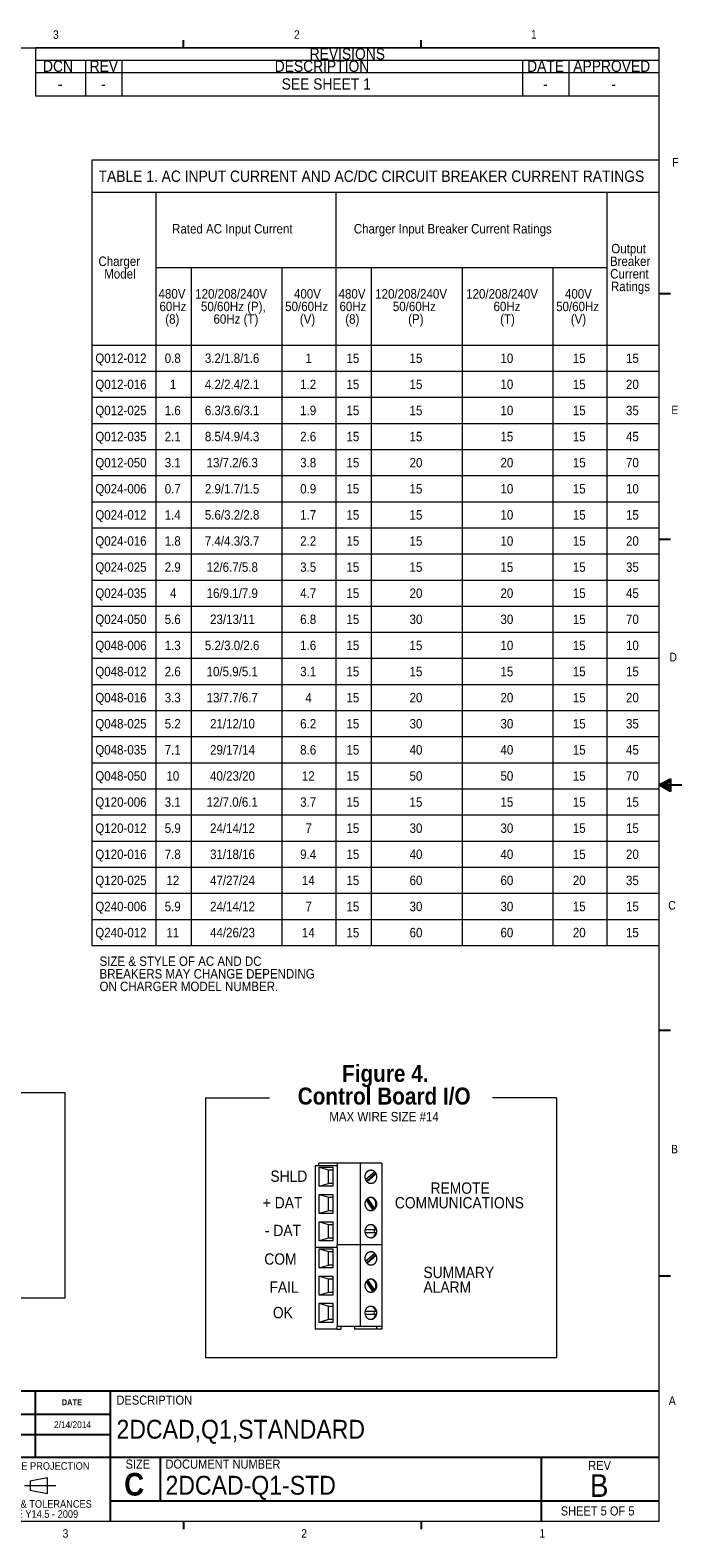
# Paper-space layout '5' of a CAD drawing. Header units: inches. Extents: x 1 to 109, y 1 to 85.
# Tile 26 of 26: x 73 to 109, y 1 to 84. Entities that reach past the tile are written whole.
import ezdxf

# ---------------------------------------------------------------- set-up
doc = ezdxf.new("R2010")
doc.units = ezdxf.units.IN
doc.header["$MEASUREMENT"] = 0
doc.linetypes.add('CENTERX2', pattern=[0.8, 0.5, -0.1, 0.1, -0.1])
doc.layers.add('FORMAT', color=7, linetype='Continuous')
doc.styles.add('SLDTEXTSTYLE0', font='GOTHIC.TTF', dxfattribs={"width": 0.913})
doc.styles.add('SLDTEXTSTYLE1', font='GOTHICB.TTF', dxfattribs={"width": 0.913})

# ---------------------------------------------------------------- blocks, each defined once
blk = doc.blocks.new('Block1_4')
at = {"color": 7, "linetype": 'Continuous', "lineweight": 0, "ltscale": 5}
for p, q in [((47.749, 18.203), (48.698, 18.399)), ((48.698, 18.399), (48.698, 17.484)), ((47.749, 18.203), (47.749, 17.68)), ((48.698, 17.484), (47.749, 17.68))]:
    blk.add_line(p, q, dxfattribs=at)
at = {"color": 7, "linetype": 'CENTERX2', "lineweight": 0, "ltscale": 5}
blk.add_line((47.447, 17.942), (49.167, 17.942), dxfattribs=at)
at = {"color": 7, "linetype": 'Continuous', "lineweight": 0, "ltscale": 5}
for radius in [0.436, 0.235]:
    blk.add_circle((46.593, 17.942), radius, dxfattribs=at)
blk = doc.blocks.new('SW_NOTE_20')
at = {"color": 0, "linetype": 'Continuous', "lineweight": 0, "ltscale": 5, "char_height": 0.52083, "attachment_point": 1, "style": 'SLDTEXTSTYLE0'}
for s, insert in [('SIZE & STYLE OF AC AND DC', (0, 0.665)), ('ON CHARGER MODEL NUMBER.', (0, -0.724)), ('BREAKERS MAY CHANGE DEPENDING', (0, -0.029))]:
    blk.add_mtext(s, dxfattribs=dict(at, insert=insert))
blk = doc.blocks.new('SW_NOTE_23')
at = {"layer": 'FORMAT', "color": 0, "ltscale": 5, "char_height": 0.41667, "attachment_point": 2, "style": 'SLDTEXTSTYLE0'}
for s, insert in [('DIMENSIONS & TOLERANCES', (3.711, 0.532)), (' PER ASME Y14.5 - 2009', (3.691, -0.023))]:
    blk.add_mtext(s, dxfattribs=dict(at, insert=insert))
blk = doc.blocks.new('SW_TABLEANNOTATION_4')
at = {"color": 0, "linetype": 'Continuous', "lineweight": 0, "ltscale": 5}
for p, q in [((0, 0), (0, -43.297)), ((31.299, 0), (0, 0)), ((31.299, -43.297), (31.299, 0)), ((0, -1.763), (31.299, -1.763)), ((3.527, -1.763), (3.527, -43.297)), ((13.458, -1.763), (13.458, -43.297)), ((28.405, -1.763), (28.405, -43.297)), ((3.527, -5.92), (28.405, -5.92)), ((5.475, -5.92), (5.475, -43.297)), ((10.49, -5.92), (10.49, -43.297)), ((15.406, -5.92), (15.406, -43.297)), ((20.421, -5.92), (20.421, -43.297)), ((25.437, -5.92), (25.437, -43.297)), ((0, -10.194), (31.299, -10.194)), ((0, -11.633), (31.299, -11.633)), ((0, -13.072), (31.299, -13.072)), ((0, -14.511), (31.299, -14.511)), ((0, -15.951), (31.299, -15.951)), ((0, -17.39), (31.299, -17.39)), ((0, -18.829), (31.299, -18.829)), ((0, -20.268), (31.299, -20.268)), ((0, -21.708), (31.299, -21.708)), ((0, -23.147), (31.299, -23.147)), ((0, -24.586), (31.299, -24.586)), ((0, -26.025), (31.299, -26.025)), ((0, -27.465), (31.299, -27.465)), ((0, -28.904), (31.299, -28.904)), ((0, -30.343), (31.299, -30.343)), ((0, -31.783), (31.299, -31.783)), ((0, -33.222), (31.299, -33.222)), ((0, -34.661), (31.299, -34.661)), ((0, -36.1), (31.299, -36.1)), ((0, -37.54), (31.299, -37.54)), ((0, -38.979), (31.299, -38.979)), ((0, -40.418), (31.299, -40.418)), ((0, -41.857), (31.299, -41.857)), ((0, -43.297), (31.299, -43.297))]:
    blk.add_line(p, q, dxfattribs=at)
at = {"color": 0, "linetype": 'Continuous', "lineweight": 0, "ltscale": 5, "attachment_point": 1, "style": 'SLDTEXTSTYLE0'}
for s, insert, char_height in [('TABLE 1. AC INPUT CURRENT AND AC/DC CIRCUIT BREAKER CURRENT RATINGS', (0.373, -0.575), 0.625), ('Rated AC Input Current ', (4.427, -3.523), 0.52083), ('Charger Input Breaker Current Ratings ', (14.453, -3.523), 0.52083), ('Output ', (28.656, -4.618), 0.5208), ('Charger ', (0.364, -5.313), 0.5208), ('Breaker ', (28.581, -5.313), 0.5208), ('Model', (0.684, -6.007), 0.5208), ('Current ', (28.595, -6.007), 0.5208), ('480V ', (3.68, -7.11), 0.5208), ('120/208/240V ', (5.703, -7.11), 0.52083), ('400V ', (11.153, -7.11), 0.5208), ('480V ', (13.611, -7.11), 0.5208), ('120/208/240V ', (15.634, -7.11), 0.52083), ('120/208/240V ', (20.65, -7.11), 0.52083), ('400V ', (26.1, -7.11), 0.5208), ('Ratings', (28.637, -6.702), 0.5208), ('60Hz   ', (3.731, -7.804), 0.5208), ('50/60Hz (P), ', (6.022, -7.804), 0.52083), ('50/60Hz  ', (10.668, -7.804), 0.5208), ('60Hz   ', (13.662, -7.804), 0.5208), ('50/60Hz           ', (16.607, -7.804), 0.52083), ('60Hz                 ', (22.16, -7.804), 0.52083), ('50/60Hz  ', (25.615, -7.804), 0.5208), ('(8)', (4.052, -8.499), 0.5208), ('60Hz (T) ', (6.712, -8.499), 0.5208), ('(V)', (11.474, -8.499), 0.5208), ('(8)', (13.983, -8.499), 0.5208), ('(P) ', (17.452, -8.499), 0.5208), ('(T) ', (22.525, -8.499), 0.5208), ('(V)', (26.421, -8.499), 0.5208), ('Q012-012', (0.191, -10.66), 0.5208), ('0.8', (4.02, -10.66), 0.5208), ('3.2/1.8/1.6', (6.236, -10.66), 0.52083), ('1', (11.782, -10.66), 0.521), ('15', (14.047, -10.66), 0.5208), ('15', (17.529, -10.66), 0.5208), ('10', (22.544, -10.66), 0.5208), ('15', (26.536, -10.66), 0.5208), ('15', (29.467, -10.66), 0.5208), ('Q012-016', (0.191, -12.1), 0.5208), ('1', (4.308, -12.1), 0.521), ('4.2/2.4/2.1', (6.236, -12.1), 0.52083), ('1.2', (11.494, -12.1), 0.5208), ('15', (14.047, -12.1), 0.5208), ('15', (17.529, -12.1), 0.5208), ('10', (22.544, -12.1), 0.5208), ('15', (26.536, -12.1), 0.5208), ('20', (29.467, -12.1), 0.5208), ('Q012-025', (0.191, -13.539), 0.5208), ('1.6', (4.02, -13.539), 0.5208), ('6.3/3.6/3.1', (6.236, -13.539), 0.52083), ('1.9', (11.494, -13.539), 0.5208), ('15', (14.047, -13.539), 0.5208), ('15', (17.529, -13.539), 0.5208), ('10', (22.544, -13.539), 0.5208), ('15', (26.536, -13.539), 0.5208), ('35', (29.467, -13.539), 0.5208), ('8.5/4.9/4.3', (6.236, -14.978), 0.52083), ('Q012-035', (0.191, -14.978), 0.5208), ('2.1', (4.02, -14.978), 0.5208), ('2.6', (11.494, -14.978), 0.5208), ('15', (14.047, -14.978), 0.5208), ('15', (17.529, -14.978), 0.5208), ('15', (22.544, -14.978), 0.5208), ('15', (26.536, -14.978), 0.5208), ('45', (29.467, -14.978), 0.5208), ('Q012-050', (0.191, -16.417), 0.5208), ('3.1', (4.02, -16.417), 0.5208), ('13/7.2/6.3', (6.332, -16.417), 0.5208), ('3.8', (11.494, -16.417), 0.5208), ('15', (14.047, -16.417), 0.5208), ('20', (17.529, -16.417), 0.5208), ('20', (22.544, -16.417), 0.5208), ('15', (26.536, -16.417), 0.5208), ('70', (29.467, -16.417), 0.5208), ('Q024-006', (0.191, -17.857), 0.5208), ('0.7', (4.02, -17.857), 0.5208), ('2.9/1.7/1.5', (6.236, -17.857), 0.52083), ('0.9', (11.494, -17.857), 0.5208), ('15', (14.047, -17.857), 0.5208), ('15', (17.529, -17.857), 0.5208), ('10', (22.544, -17.857), 0.5208), ('15', (26.536, -17.857), 0.5208), ('10', (29.467, -17.857), 0.5208), ('Q024-012', (0.191, -19.296), 0.5208), ('1.4', (4.02, -19.296), 0.5208), ('5.6/3.2/2.8', (6.236, -19.296), 0.52083), ('1.7', (11.494, -19.296), 0.5208), ('15', (14.047, -19.296), 0.5208), ('15', (17.529, -19.296), 0.5208), ('10', (22.544, -19.296), 0.5208), ('15', (26.536, -19.296), 0.5208), ('15', (29.467, -19.296), 0.5208), ('Q024-016', (0.191, -20.735), 0.5208), ('1.8', (4.02, -20.735), 0.5208), ('7.4/4.3/3.7', (6.236, -20.735), 0.52083), ('2.2', (11.494, -20.735), 0.5208), ('15', (14.047, -20.735), 0.5208), ('15', (17.529, -20.735), 0.5208), ('10', (22.544, -20.735), 0.5208), ('15', (26.536, -20.735), 0.5208), ('20', (29.467, -20.735), 0.5208), ('Q024-025', (0.191, -22.175), 0.5208), ('2.9', (4.02, -22.175), 0.5208), ('12/6.7/5.8', (6.332, -22.175), 0.5208), ('3.5', (11.494, -22.175), 0.5208), ('15', (14.047, -22.175), 0.5208), ('15', (17.529, -22.175), 0.5208), ('15', (22.544, -22.175), 0.5208), ('15', (26.536, -22.175), 0.5208), ('35', (29.467, -22.175), 0.5208), ('Q024-035', (0.191, -23.614), 0.5208), ('4', (4.308, -23.614), 0.521), ('16/9.1/7.9', (6.332, -23.614), 0.5208), ('4.7', (11.494, -23.614), 0.5208), ('15', (14.047, -23.614), 0.5208), ('20', (17.529, -23.614), 0.5208), ('20', (22.544, -23.614), 0.5208), ('15', (26.536, -23.614), 0.5208), ('45', (29.467, -23.614), 0.5208), ('Q024-050', (0.191, -25.053), 0.5208), ('5.6', (4.02, -25.053), 0.5208), ('23/13/11', (6.524, -25.053), 0.5208), ('6.8', (11.494, -25.053), 0.5208), ('15', (14.047, -25.053), 0.5208), ('30', (17.529, -25.053), 0.5208), ('30', (22.544, -25.053), 0.5208), ('15', (26.536, -25.053), 0.5208), ('70', (29.467, -25.053), 0.5208), ('Q048-006', (0.191, -26.492), 0.5208), ('1.3', (4.02, -26.492), 0.5208), ('5.2/3.0/2.6', (6.236, -26.492), 0.52083), ('1.6', (11.494, -26.492), 0.5208), ('15', (14.047, -26.492), 0.5208), ('15', (17.529, -26.492), 0.5208), ('10', (22.544, -26.492), 0.5208), ('15', (26.536, -26.492), 0.5208), ('10', (29.467, -26.492), 0.5208), ('Q048-012', (0.191, -27.932), 0.5208), ('2.6', (4.02, -27.932), 0.5208), ('10/5.9/5.1', (6.332, -27.932), 0.5208), ('3.1', (11.494, -27.932), 0.5208), ('15', (14.047, -27.932), 0.5208), ('15', (17.529, -27.932), 0.5208), ('15', (22.544, -27.932), 0.5208), ('15', (26.536, -27.932), 0.5208), ('15', (29.467, -27.932), 0.5208), ('Q048-016', (0.191, -29.371), 0.5208), ('3.3', (4.02, -29.371), 0.5208), ('13/7.7/6.7', (6.332, -29.371), 0.5208), ('4', (11.782, -29.371), 0.521), ('15', (14.047, -29.371), 0.5208), ('20', (17.529, -29.371), 0.5208), ('20', (22.544, -29.371), 0.5208), ('15', (26.536, -29.371), 0.5208), ('20', (29.467, -29.371), 0.5208), ('Q048-025', (0.191, -30.81), 0.5208), ('5.2', (4.02, -30.81), 0.5208), ('21/12/10', (6.524, -30.81), 0.5208), ('6.2', (11.494, -30.81), 0.5208), ('15', (14.047, -30.81), 0.5208), ('30', (17.529, -30.81), 0.5208), ('30', (22.544, -30.81), 0.5208), ('15', (26.536, -30.81), 0.5208), ('35', (29.467, -30.81), 0.5208), ('Q048-035', (0.191, -32.249), 0.5208), ('7.1', (4.02, -32.249), 0.5208), ('29/17/14', (6.524, -32.249), 0.5208), ('8.6', (11.494, -32.249), 0.5208), ('15', (14.047, -32.249), 0.5208), ('40', (17.529, -32.249), 0.5208), ('40', (22.544, -32.249), 0.5208), ('15', (26.536, -32.249), 0.5208), ('45', (29.467, -32.249), 0.5208), ('Q048-050', (0.191, -33.689), 0.5208), ('10', (4.116, -33.689), 0.5208), ('40/23/20', (6.524, -33.689), 0.5208), ('12', (11.589, -33.689), 0.5208), ('15', (14.047, -33.689), 0.5208), ('50', (17.529, -33.689), 0.5208), ('50', (22.544, -33.689), 0.5208), ('15', (26.536, -33.689), 0.5208), ('70', (29.467, -33.689), 0.5208), ('Q120-006', (0.191, -35.128), 0.5208), ('3.1', (4.02, -35.128), 0.5208), ('12/7.0/6.1', (6.332, -35.128), 0.5208), ('3.7', (11.494, -35.128), 0.5208), ('15', (14.047, -35.128), 0.5208), ('15', (17.529, -35.128), 0.5208), ('15', (22.544, -35.128), 0.5208), ('15', (26.536, -35.128), 0.5208), ('15', (29.467, -35.128), 0.5208), ('Q120-012', (0.191, -36.567), 0.5208), ('5.9', (4.02, -36.567), 0.5208), ('24/14/12', (6.524, -36.567), 0.5208), ('7', (11.782, -36.567), 0.521), ('15', (14.047, -36.567), 0.5208), ('30', (17.529, -36.567), 0.5208), ('30', (22.544, -36.567), 0.5208), ('15', (26.536, -36.567), 0.5208), ('15', (29.467, -36.567), 0.5208), ('Q120-016', (0.191, -38.007), 0.5208), ('7.8', (4.02, -38.007), 0.5208), ('31/18/16', (6.524, -38.007), 0.5208), ('9.4', (11.494, -38.007), 0.5208), ('15', (14.047, -38.007), 0.5208), ('40', (17.529, -38.007), 0.5208), ('40', (22.544, -38.007), 0.5208), ('15', (26.536, -38.007), 0.5208), ('20', (29.467, -38.007), 0.5208), ('Q120-025', (0.191, -39.446), 0.5208), ('12', (4.116, -39.446), 0.5208), ('47/27/24', (6.524, -39.446), 0.5208), ('14', (11.589, -39.446), 0.5208), ('15', (14.047, -39.446), 0.5208), ('60', (17.529, -39.446), 0.5208), ('60', (22.544, -39.446), 0.5208), ('20', (26.536, -39.446), 0.5208), ('35', (29.467, -39.446), 0.5208), ('Q240-006', (0.191, -40.885), 0.5208), ('5.9', (4.02, -40.885), 0.5208), ('24/14/12', (6.524, -40.885), 0.5208), ('7', (11.782, -40.885), 0.521), ('15', (14.047, -40.885), 0.5208), ('30', (17.529, -40.885), 0.5208), ('30', (22.544, -40.885), 0.5208), ('15', (26.536, -40.885), 0.5208), ('15', (29.467, -40.885), 0.5208), ('Q240-012', (0.191, -42.324), 0.5208), ('11', (4.116, -42.324), 0.5208), ('44/26/23', (6.524, -42.324), 0.5208), ('14', (11.589, -42.324), 0.5208), ('15', (14.047, -42.324), 0.5208), ('60', (17.529, -42.324), 0.5208), ('60', (22.544, -42.324), 0.5208), ('20', (26.536, -42.324), 0.5208), ('15', (29.467, -42.324), 0.5208)]:
    blk.add_mtext(s, dxfattribs=dict(at, insert=insert, char_height=char_height))
blk = doc.blocks.new('SW_TABLEANNOTATION_7')
at = {"color": 0, "linetype": 'Continuous', "lineweight": 0, "ltscale": 5}
for p, q in [((0, 0), (0, -2.643)), ((34.414, 0), (0, 0)), ((34.414, -2.643), (34.414, 0)), ((0, -0.686), (34.414, -0.686)), ((2.758, -0.686), (2.758, -1.355)), ((4.764, -0.686), (4.764, -1.355)), ((26.874, -0.686), (26.874, -1.355)), ((29.42, -0.686), (29.42, -1.355)), ((0, -1.355), (34.414, -1.355)), ((2.758, -1.355), (2.758, -2.643)), ((4.764, -1.355), (4.764, -2.643)), ((26.874, -1.355), (26.874, -2.643)), ((29.42, -1.355), (29.42, -2.643)), ((0, -2.643), (34.414, -2.643))]:
    blk.add_line(p, q, dxfattribs=at)
at = {"color": 0, "linetype": 'Continuous', "lineweight": 0, "ltscale": 5, "char_height": 0.625, "attachment_point": 1, "style": 'SLDTEXTSTYLE0'}
for s, insert in [('DCN', (0.422, -0.702)), ('REV', (2.992, -0.702)), ('DESCRIPTION', (13.204, -0.702)), ('REVISIONS', (15.132, -0.024)), ('DATE', (27.128, -0.702)), ('APPROVED', (29.675, -0.702)), ('-', (1.241, -1.681)), ('-', (3.622, -1.681)), ('SEE SHEET 1', (13.586, -1.681)), ('-', (28.009, -1.681)), ('-', (31.778, -1.681))]:
    blk.add_mtext(s, dxfattribs=dict(at, insert=insert))
blk = doc.blocks.new('SW_NOTE_42')
at = {"color": 0, "linetype": 'Continuous', "lineweight": 0, "ltscale": 5, "char_height": 0.625, "attachment_point": 1, "style": 'SLDTEXTSTYLE0'}
for s, insert in [('SUMMARY ', (0, 0.798)), ('ALARM', (0, -0.01))]:
    blk.add_mtext(s, dxfattribs=dict(at, insert=insert))
blk = doc.blocks.new('SW_NOTE_43')
at = {"color": 0, "linetype": 'Continuous', "lineweight": 0, "ltscale": 5, "char_height": 0.625, "attachment_point": 2, "style": 'SLDTEXTSTYLE0'}
for s, insert in [('COMMUNICATIONS', (1.552, -0.01)), ('REMOTE', (1.592, 0.798))]:
    blk.add_mtext(s, dxfattribs=dict(at, insert=insert))
blk = doc.blocks.new('SW_NOTE_44')
at = {"color": 0, "linetype": 'Continuous', "lineweight": 0, "ltscale": 5, "char_height": 0.9375, "attachment_point": 2, "style": 'SLDTEXTSTYLE1'}
for s, insert in [('Figure 4.', (2.505, 1.198)), ('Control Board I/O', (2.443, -0.052))]:
    blk.add_mtext(s, dxfattribs=dict(at, insert=insert))

psp = doc.layouts.new('5')

# ---------------------------------------------------------------- linework, layer by layer
at = {"color": 7, "linetype": 'Continuous', "lineweight": 0, "ltscale": 5}
for p, q in [((74.853, 25.695), (52.617, 25.695)), ((74.853, 14.383), (74.853, 25.695)), ((82.595, 25.417), (86.112, 25.417)), ((82.595, 25.417), (82.595, 11.098)), ((101.944, 25.417), (98.426, 25.417)), ((101.944, 25.417), (101.944, 11.098)), ((7.252, 14.383), (74.853, 14.383)), ((82.595, 11.098), (101.944, 11.098))]:
    psp.add_line(p, q, dxfattribs=at)
at = {"color": 7, "linetype": 'Continuous', "lineweight": 15, "ltscale": 5}
for p, q in [((88.634, 21.662), (88.634, 17.162)), ((89.853, 21.662), (88.634, 21.662)), ((88.829, 21.662), (88.829, 21.812)), ((89.853, 21.812), (88.829, 21.812)), ((89.853, 21.812), (89.853, 21.662)), ((91.109, 21.812), (89.853, 21.812)), ((89.853, 21.662), (89.853, 17.312)), ((91.109, 21.812), (91.109, 17.312)), ((92.309, 21.812), (91.109, 21.812)), ((92.309, 21.812), (92.309, 17.312)), ((88.86, 21.587), (89.61, 21.587)), ((88.86, 20.537), (88.86, 21.587)), ((88.86, 21.587), (89.372, 21.437)), ((89.372, 21.437), (89.61, 21.437)), ((89.372, 20.687), (89.372, 21.437)), ((89.61, 21.587), (89.61, 20.537)), ((91.922, 21.339), (91.422, 20.907)), ((91.463, 20.827), (91.916, 21.217)), ((91.496, 20.785), (91.997, 21.217)), ((91.916, 21.217), (91.997, 21.217)), ((88.86, 20.537), (89.372, 20.687)), ((89.61, 20.537), (88.86, 20.537)), ((88.86, 20.087), (89.61, 20.087)), ((88.86, 19.037), (88.86, 20.087)), ((88.86, 20.087), (89.372, 19.937)), ((89.61, 20.687), (89.372, 20.687)), ((89.61, 20.087), (89.61, 19.037)), ((89.372, 19.187), (88.86, 19.037)), ((89.372, 19.937), (89.61, 19.937)), ((89.372, 19.187), (89.372, 19.937)), ((89.61, 19.187), (89.372, 19.187)), ((91.446, 19.769), (91.814, 19.229)), ((91.832, 19.324), (91.487, 19.829)), ((91.913, 19.324), (91.536, 19.876)), ((91.832, 19.324), (91.913, 19.324)), ((89.61, 19.037), (88.86, 19.037)), ((88.86, 18.587), (89.61, 18.587)), ((88.86, 17.537), (88.86, 18.587)), ((88.86, 18.587), (89.372, 18.437)), ((89.372, 18.437), (89.61, 18.437)), ((89.372, 17.687), (89.372, 18.437)), ((89.61, 18.587), (89.61, 17.537)), ((89.372, 17.687), (88.86, 17.537)), ((89.61, 17.537), (88.86, 17.537)), ((89.61, 17.687), (89.372, 17.687)), ((91.978, 18.137), (91.4, 18.137)), ((91.4, 17.987), (91.978, 17.987)), ((89.853, 17.162), (88.634, 17.162)), ((88.634, 17.162), (88.634, 12.662)), ((88.86, 17.087), (89.61, 17.087)), ((88.86, 16.037), (88.86, 17.087)), ((88.86, 17.087), (89.372, 16.937)), ((89.372, 16.937), (89.61, 16.937)), ((89.372, 16.187), (89.372, 16.937)), ((89.61, 17.087), (89.61, 16.037)), ((91.109, 17.312), (89.853, 17.312)), ((89.853, 17.162), (89.853, 17.312)), ((89.853, 17.162), (89.853, 12.812)), ((92.309, 17.312), (91.109, 17.312)), ((91.109, 17.312), (91.109, 12.812)), ((91.922, 16.839), (91.422, 16.407)), ((91.463, 16.327), (91.916, 16.717)), ((91.496, 16.285), (91.997, 16.717)), ((91.916, 16.717), (91.997, 16.717)), ((92.309, 17.312), (92.309, 12.812)), ((88.86, 16.037), (89.372, 16.187)), ((89.61, 16.037), (88.86, 16.037)), ((89.61, 16.187), (89.372, 16.187)), ((88.86, 15.587), (89.61, 15.587)), ((88.86, 14.537), (88.86, 15.587)), ((88.86, 15.587), (89.372, 15.437)), ((89.372, 15.437), (89.61, 15.437)), ((89.372, 14.687), (89.372, 15.437)), ((89.61, 15.587), (89.61, 14.537)), ((91.446, 15.269), (91.814, 14.729)), ((91.832, 14.824), (91.487, 15.329)), ((91.913, 14.824), (91.536, 15.376)), ((89.372, 14.687), (88.86, 14.537)), ((89.61, 14.537), (88.86, 14.537)), ((89.61, 14.687), (89.372, 14.687)), ((91.832, 14.824), (91.913, 14.824)), ((88.86, 14.087), (89.61, 14.087)), ((88.86, 13.037), (88.86, 14.087)), ((88.86, 14.087), (89.372, 13.937)), ((89.372, 13.937), (89.61, 13.937)), ((89.372, 13.187), (89.372, 13.937)), ((89.61, 14.087), (89.61, 13.037)), ((91.978, 13.637), (91.4, 13.637)), ((91.4, 13.487), (91.978, 13.487)), ((89.853, 12.662), (88.634, 12.662)), ((89.372, 13.187), (88.86, 13.037)), ((89.61, 13.037), (88.86, 13.037)), ((89.61, 13.187), (89.372, 13.187)), ((91.109, 12.812), (89.853, 12.812)), ((89.853, 12.662), (89.853, 12.812)), ((89.853, 12.662), (90.048, 12.662)), ((90.048, 12.812), (90.048, 12.662)), ((90.808, 12.812), (90.808, 12.662)), ((92.026, 12.662), (90.808, 12.662)), ((92.309, 12.812), (91.109, 12.812)), ((92.026, 12.812), (92.026, 12.662)), ((92.309, 12.662), (92.026, 12.662)), ((92.309, 12.812), (92.309, 12.662))]:
    psp.add_line(p, q, dxfattribs=at)
at = {"color": 7, "linetype": 'Continuous', "lineweight": 15, "ltscale": 5, "flags": 128}
for points in [[(91.393, 21.062), (91.394, 21.089), (91.397, 21.117), (91.401, 21.144), (91.407, 21.17), (91.414, 21.196), (91.423, 21.221), (91.434, 21.246), (91.446, 21.269), (91.459, 21.291), (91.474, 21.312), (91.49, 21.332), (91.507, 21.35), (91.525, 21.367), (91.545, 21.382), (91.565, 21.396), (91.586, 21.407), (91.607, 21.417), (91.629, 21.425), (91.652, 21.431), (91.675, 21.435), (91.698, 21.437), (91.721, 21.437), (91.744, 21.435), (91.767, 21.431), (91.789, 21.425), (91.811, 21.417), (91.833, 21.407), (91.854, 21.396), (91.874, 21.382), (91.893, 21.367), (91.911, 21.35), (91.928, 21.332), (91.944, 21.312), (91.959, 21.291), (91.973, 21.269), (91.985, 21.246), (91.995, 21.221), (92.004, 21.196), (92.012, 21.17), (92.017, 21.144), (92.022, 21.117), (92.024, 21.089), (92.025, 21.062), (92.024, 21.035), (92.022, 21.008), (92.017, 20.981), (92.012, 20.954), (92.004, 20.928), (91.995, 20.903), (91.985, 20.879), (91.973, 20.855), (91.959, 20.833), (91.944, 20.812), (91.928, 20.792), (91.911, 20.774), (91.893, 20.757), (91.874, 20.742), (91.854, 20.729), (91.833, 20.717), (91.811, 20.707), (91.789, 20.699), (91.767, 20.693), (91.744, 20.689), (91.721, 20.687), (91.698, 20.687), (91.675, 20.689), (91.652, 20.693), (91.629, 20.699), (91.607, 20.707), (91.586, 20.717), (91.565, 20.729), (91.545, 20.742), (91.525, 20.757), (91.507, 20.774), (91.49, 20.792), (91.474, 20.812), (91.459, 20.833), (91.446, 20.855), (91.434, 20.879), (91.423, 20.903), (91.414, 20.928), (91.407, 20.954), (91.401, 20.981), (91.397, 21.008), (91.394, 21.035), (91.393, 21.062)], [(91.422, 20.907), (91.413, 20.932), (91.406, 20.959), (91.4, 20.986), (91.396, 21.013), (91.394, 21.041), (91.393, 21.069), (91.395, 21.096), (91.398, 21.124), (91.402, 21.151), (91.409, 21.178), (91.417, 21.204), (91.426, 21.229), (91.438, 21.253), (91.45, 21.277), (91.464, 21.299), (91.48, 21.32), (91.496, 21.339), (91.514, 21.357), (91.533, 21.373), (91.553, 21.388), (91.574, 21.401), (91.595, 21.412), (91.617, 21.421), (91.64, 21.428), (91.663, 21.433), (91.686, 21.436), (91.709, 21.437), (91.733, 21.436), (91.756, 21.433), (91.779, 21.428), (91.802, 21.421), (91.824, 21.412), (91.845, 21.401), (91.866, 21.388), (91.886, 21.373), (91.905, 21.357), (91.922, 21.339)], [(91.997, 21.217), (92.005, 21.192), (92.013, 21.165), (92.018, 21.138), (92.022, 21.111), (92.024, 21.083), (92.025, 21.056), (92.024, 21.028), (92.021, 21), (92.016, 20.973), (92.01, 20.947), (92.002, 20.92), (91.992, 20.895), (91.981, 20.871), (91.968, 20.847), (91.954, 20.825), (91.939, 20.804), (91.922, 20.785), (91.904, 20.767), (91.885, 20.751), (91.865, 20.736), (91.845, 20.723), (91.823, 20.712), (91.801, 20.703), (91.778, 20.696), (91.755, 20.691), (91.732, 20.688), (91.709, 20.687), (91.686, 20.688), (91.662, 20.691), (91.639, 20.696), (91.617, 20.704), (91.595, 20.713), (91.573, 20.724), (91.553, 20.737), (91.533, 20.751), (91.514, 20.768), (91.496, 20.785)], [(91.393, 19.562), (91.394, 19.589), (91.397, 19.617), (91.401, 19.644), (91.407, 19.67), (91.414, 19.696), (91.423, 19.721), (91.434, 19.746), (91.446, 19.769), (91.459, 19.791), (91.474, 19.812), (91.49, 19.832), (91.507, 19.85), (91.525, 19.867), (91.545, 19.882), (91.565, 19.896), (91.586, 19.907), (91.607, 19.917), (91.629, 19.925), (91.652, 19.931), (91.675, 19.935), (91.698, 19.937), (91.721, 19.937), (91.744, 19.935), (91.767, 19.931), (91.789, 19.925), (91.811, 19.917), (91.833, 19.907), (91.854, 19.896), (91.874, 19.882), (91.893, 19.867), (91.911, 19.85), (91.928, 19.832), (91.944, 19.812), (91.959, 19.791), (91.973, 19.769), (91.985, 19.746), (91.995, 19.721), (92.004, 19.696), (92.012, 19.67), (92.017, 19.644), (92.022, 19.617), (92.024, 19.589), (92.025, 19.562), (92.024, 19.535), (92.022, 19.508), (92.017, 19.481), (92.012, 19.454), (92.004, 19.428), (91.995, 19.403), (91.985, 19.379), (91.973, 19.355), (91.959, 19.333), (91.944, 19.312), (91.928, 19.292), (91.911, 19.274), (91.893, 19.257), (91.874, 19.242), (91.854, 19.229), (91.833, 19.217), (91.811, 19.207), (91.789, 19.199), (91.767, 19.193), (91.744, 19.189), (91.721, 19.187), (91.698, 19.187), (91.675, 19.189), (91.652, 19.193), (91.629, 19.199), (91.607, 19.207), (91.586, 19.217), (91.565, 19.229), (91.545, 19.242), (91.525, 19.257), (91.507, 19.274), (91.49, 19.292), (91.474, 19.312), (91.459, 19.333), (91.446, 19.355), (91.434, 19.379), (91.423, 19.403), (91.414, 19.428), (91.407, 19.454), (91.401, 19.481), (91.397, 19.508), (91.394, 19.535), (91.393, 19.562)], [(91.393, 18.062), (91.394, 18.089), (91.397, 18.117), (91.401, 18.144), (91.407, 18.17), (91.414, 18.196), (91.423, 18.221), (91.434, 18.246), (91.446, 18.269), (91.459, 18.291), (91.474, 18.312), (91.49, 18.332), (91.507, 18.35), (91.525, 18.367), (91.545, 18.382), (91.565, 18.396), (91.586, 18.407), (91.607, 18.417), (91.629, 18.425), (91.652, 18.431), (91.675, 18.435), (91.698, 18.437), (91.721, 18.437), (91.744, 18.435), (91.767, 18.431), (91.789, 18.425), (91.811, 18.417), (91.833, 18.407), (91.854, 18.396), (91.874, 18.382), (91.893, 18.367), (91.911, 18.35), (91.928, 18.332), (91.944, 18.312), (91.959, 18.291), (91.973, 18.269), (91.985, 18.246), (91.995, 18.221), (92.004, 18.196), (92.012, 18.17), (92.017, 18.144), (92.022, 18.117), (92.024, 18.089), (92.025, 18.062), (92.024, 18.035), (92.022, 18.008), (92.017, 17.981), (92.012, 17.954), (92.004, 17.928), (91.995, 17.903), (91.985, 17.879), (91.973, 17.855), (91.959, 17.833), (91.944, 17.812), (91.928, 17.792), (91.911, 17.774), (91.893, 17.757), (91.874, 17.742), (91.854, 17.729), (91.833, 17.717), (91.811, 17.707), (91.789, 17.699), (91.767, 17.693), (91.744, 17.689), (91.721, 17.687), (91.698, 17.687), (91.675, 17.689), (91.652, 17.693), (91.629, 17.699), (91.607, 17.707), (91.586, 17.717), (91.565, 17.729), (91.545, 17.742), (91.525, 17.757), (91.507, 17.774), (91.49, 17.792), (91.474, 17.812), (91.459, 17.833), (91.446, 17.855), (91.434, 17.879), (91.423, 17.903), (91.414, 17.928), (91.407, 17.954), (91.401, 17.981), (91.397, 18.008), (91.394, 18.035), (91.393, 18.062)], [(91.393, 16.562), (91.394, 16.589), (91.397, 16.617), (91.401, 16.644), (91.407, 16.67), (91.414, 16.696), (91.423, 16.721), (91.434, 16.746), (91.446, 16.769), (91.459, 16.791), (91.474, 16.812), (91.49, 16.832), (91.507, 16.85), (91.525, 16.867), (91.545, 16.882), (91.565, 16.896), (91.586, 16.907), (91.607, 16.917), (91.629, 16.925), (91.652, 16.931), (91.675, 16.935), (91.698, 16.937), (91.721, 16.937), (91.744, 16.935), (91.767, 16.931), (91.789, 16.925), (91.811, 16.917), (91.833, 16.907), (91.854, 16.896), (91.874, 16.882), (91.893, 16.867), (91.911, 16.85), (91.928, 16.832), (91.944, 16.812), (91.959, 16.791), (91.973, 16.769), (91.985, 16.746), (91.995, 16.721), (92.004, 16.696), (92.012, 16.67), (92.017, 16.644), (92.022, 16.617), (92.024, 16.589), (92.025, 16.562), (92.024, 16.535), (92.022, 16.508), (92.017, 16.481), (92.012, 16.454), (92.004, 16.428), (91.995, 16.403), (91.985, 16.379), (91.973, 16.355), (91.959, 16.333), (91.944, 16.312), (91.928, 16.292), (91.911, 16.274), (91.893, 16.257), (91.874, 16.242), (91.854, 16.229), (91.833, 16.217), (91.811, 16.207), (91.789, 16.199), (91.767, 16.193), (91.744, 16.189), (91.721, 16.187), (91.698, 16.187), (91.675, 16.189), (91.652, 16.193), (91.629, 16.199), (91.607, 16.207), (91.586, 16.217), (91.565, 16.229), (91.545, 16.242), (91.525, 16.257), (91.507, 16.274), (91.49, 16.292), (91.474, 16.312), (91.459, 16.333), (91.446, 16.355), (91.434, 16.379), (91.423, 16.403), (91.414, 16.428), (91.407, 16.454), (91.401, 16.481), (91.397, 16.508), (91.394, 16.535), (91.393, 16.562)], [(91.422, 16.407), (91.413, 16.432), (91.406, 16.459), (91.4, 16.486), (91.396, 16.513), (91.394, 16.541), (91.393, 16.569), (91.395, 16.596), (91.398, 16.624), (91.402, 16.651), (91.409, 16.678), (91.417, 16.704), (91.426, 16.729), (91.438, 16.753), (91.45, 16.777), (91.464, 16.799), (91.48, 16.82), (91.496, 16.839), (91.514, 16.857), (91.533, 16.873), (91.553, 16.888), (91.574, 16.901), (91.595, 16.912), (91.617, 16.921), (91.64, 16.928), (91.663, 16.933), (91.686, 16.936), (91.709, 16.937), (91.733, 16.936), (91.756, 16.933), (91.779, 16.928), (91.802, 16.921), (91.824, 16.912), (91.845, 16.901), (91.866, 16.888), (91.886, 16.873), (91.905, 16.857), (91.922, 16.839)], [(91.997, 16.717), (92.005, 16.692), (92.013, 16.665), (92.018, 16.638), (92.022, 16.611), (92.024, 16.583), (92.025, 16.556), (92.024, 16.528), (92.021, 16.5), (92.016, 16.473), (92.01, 16.447), (92.002, 16.42), (91.992, 16.395), (91.981, 16.371), (91.968, 16.347), (91.954, 16.325), (91.939, 16.304), (91.922, 16.285), (91.904, 16.267), (91.885, 16.251), (91.865, 16.236), (91.845, 16.223), (91.823, 16.212), (91.801, 16.203), (91.778, 16.196), (91.755, 16.191), (91.732, 16.188), (91.709, 16.187), (91.686, 16.188), (91.662, 16.191), (91.639, 16.196), (91.617, 16.204), (91.595, 16.213), (91.573, 16.224), (91.553, 16.237), (91.533, 16.251), (91.514, 16.268), (91.496, 16.285)], [(91.393, 15.062), (91.394, 15.089), (91.397, 15.117), (91.401, 15.144), (91.407, 15.17), (91.414, 15.196), (91.423, 15.221), (91.434, 15.246), (91.446, 15.269), (91.459, 15.291), (91.474, 15.312), (91.49, 15.332), (91.507, 15.35), (91.525, 15.367), (91.545, 15.382), (91.565, 15.396), (91.586, 15.407), (91.607, 15.417), (91.629, 15.425), (91.652, 15.431), (91.675, 15.435), (91.698, 15.437), (91.721, 15.437), (91.744, 15.435), (91.767, 15.431), (91.789, 15.425), (91.811, 15.417), (91.833, 15.407), (91.854, 15.396), (91.874, 15.382), (91.893, 15.367), (91.911, 15.35), (91.928, 15.332), (91.944, 15.312), (91.959, 15.291), (91.973, 15.269), (91.985, 15.246), (91.995, 15.221), (92.004, 15.196), (92.012, 15.17), (92.017, 15.144), (92.022, 15.117), (92.024, 15.089), (92.025, 15.062), (92.024, 15.035), (92.022, 15.008), (92.017, 14.981), (92.012, 14.954), (92.004, 14.928), (91.995, 14.903), (91.985, 14.879), (91.973, 14.855), (91.959, 14.833), (91.944, 14.812), (91.928, 14.792), (91.911, 14.774), (91.893, 14.757), (91.874, 14.742), (91.854, 14.729), (91.833, 14.717), (91.811, 14.707), (91.789, 14.699), (91.767, 14.693), (91.744, 14.689), (91.721, 14.687), (91.698, 14.687), (91.675, 14.689), (91.652, 14.693), (91.629, 14.699), (91.607, 14.707), (91.586, 14.717), (91.565, 14.729), (91.545, 14.742), (91.525, 14.757), (91.507, 14.774), (91.49, 14.792), (91.474, 14.812), (91.459, 14.833), (91.446, 14.855), (91.434, 14.879), (91.423, 14.903), (91.414, 14.928), (91.407, 14.954), (91.401, 14.981), (91.397, 15.008), (91.394, 15.035), (91.393, 15.062)], [(91.393, 13.562), (91.394, 13.589), (91.397, 13.617), (91.401, 13.644), (91.407, 13.67), (91.414, 13.696), (91.423, 13.721), (91.434, 13.746), (91.446, 13.769), (91.459, 13.791), (91.474, 13.812), (91.49, 13.832), (91.507, 13.85), (91.525, 13.867), (91.545, 13.882), (91.565, 13.896), (91.586, 13.907), (91.607, 13.917), (91.629, 13.925), (91.652, 13.931), (91.675, 13.935), (91.698, 13.937), (91.721, 13.937), (91.744, 13.935), (91.767, 13.931), (91.789, 13.925), (91.811, 13.917), (91.833, 13.907), (91.854, 13.896), (91.874, 13.882), (91.893, 13.867), (91.911, 13.85), (91.928, 13.832), (91.944, 13.812), (91.959, 13.791), (91.973, 13.769), (91.985, 13.746), (91.995, 13.721), (92.004, 13.696), (92.012, 13.67), (92.017, 13.644), (92.022, 13.617), (92.024, 13.589), (92.025, 13.562), (92.024, 13.535), (92.022, 13.508), (92.017, 13.481), (92.012, 13.454), (92.004, 13.428), (91.995, 13.403), (91.985, 13.379), (91.973, 13.355), (91.959, 13.333), (91.944, 13.312), (91.928, 13.292), (91.911, 13.274), (91.893, 13.257), (91.874, 13.242), (91.854, 13.229), (91.833, 13.217), (91.811, 13.207), (91.789, 13.199), (91.767, 13.193), (91.744, 13.189), (91.721, 13.187), (91.698, 13.187), (91.675, 13.189), (91.652, 13.193), (91.629, 13.199), (91.607, 13.207), (91.586, 13.217), (91.565, 13.229), (91.545, 13.242), (91.525, 13.257), (91.507, 13.274), (91.49, 13.292), (91.474, 13.312), (91.459, 13.333), (91.446, 13.355), (91.434, 13.379), (91.423, 13.403), (91.414, 13.428), (91.407, 13.454), (91.401, 13.481), (91.397, 13.508), (91.394, 13.535), (91.393, 13.562)]]:
    psp.add_lwpolyline(points, dxfattribs=at)
at = {"color": 7, "linetype": 'Continuous', "lineweight": 15, "ltscale": 25}
for centre, radius, start, end in [((91.549, 21.078), 0.392, 20.844, 34.01858), ((91.606, 19.559), 0.386, 322.48256, 77.61939), ((91.667, 19.466), 0.279, 274.59688, 302.01456), ((91.545, 19.522), 0.349, 313.88661, 325.4021), ((91.641, 18.101), 0.339, 6.16913, 81.87493), ((91.641, 18.024), 0.339, 278.12507, 353.83087), ((91.46, 18.062), 0.444, 350.27034, 9.72966), ((91.549, 16.578), 0.392, 20.84415, 34.01843), ((91.606, 15.059), 0.386, 322.48256, 77.61939), ((91.667, 14.966), 0.279, 274.59529, 302.01615), ((91.542, 15.024), 0.352, 313.93512, 325.35475), ((91.641, 13.601), 0.339, 6.16901, 81.87484), ((91.641, 13.524), 0.339, 278.1253, 353.83086), ((91.46, 13.562), 0.444, 350.2703, 9.7297)]:
    psp.add_arc(centre, radius, start, end, dxfattribs=at)
at = {"layer": 'FORMAT', "lineweight": 0, "ltscale": 5}
for p, q in [((2.614, 83.303), (107.614, 83.303)), ((107.614, 2.053), (107.614, 83.303)), ((107.614, 2.053), (2.614, 2.053))]:
    psp.add_line(p, q, dxfattribs=at)
at = {"layer": 'FORMAT', "ltscale": 5}
for p, q in [((81.364, 83.303), (81.364, 83.727)), ((94.489, 83.303), (94.489, 83.727)), ((107.614, 69.758), (108.239, 69.758)), ((107.614, 56.218), (108.239, 56.218)), ((107.614, 42.678), (108.234, 43.006)), ((108.234, 42.913), (107.614, 42.678)), ((108.234, 42.794), (107.614, 42.678)), ((108.234, 42.582), (107.614, 42.678)), ((108.234, 42.448), (107.614, 42.678)), ((108.234, 42.312), (107.614, 42.678)), ((107.614, 42.678), (108.864, 42.678)), ((108.234, 43.006), (108.234, 42.312)), ((107.614, 29.138), (108.239, 29.138)), ((107.614, 15.598), (108.239, 15.598)), ((68.239, 9.257), (77.324, 9.257)), ((73.184, 9.27), (73.184, 5.599)), ((77.324, 9.257), (77.324, 2.053)), ((77.324, 9.257), (107.614, 9.257)), ((68.239, 7.979), (77.324, 7.979)), ((68.239, 6.859), (77.324, 6.859)), ((68.239, 5.599), (77.324, 5.599)), ((77.324, 5.599), (107.614, 5.599)), ((80.085, 5.599), (80.085, 3.194)), ((101.094, 5.599), (101.094, 2.053)), ((77.324, 3.194), (107.614, 3.194)), ((81.364, 2.053), (81.364, 1.629)), ((94.489, 2.053), (94.489, 1.629))]:
    psp.add_line(p, q, dxfattribs=at)

# ---------------------------------------------------------------- block references
at = {"color": 7, "linetype": 'Continuous', "lineweight": 0, "ltscale": 5}
for name, p in [('SW_TABLEANNOTATION_7', (73.201, 83.303)), ('SW_TABLEANNOTATION_4', (76.315, 77.11)), ('SW_NOTE_20', (76.739, 32.543)), ('SW_NOTE_44', (89.999, 26.033)), ('SW_NOTE_43', (95.04, 19.955)), ('SW_NOTE_42', (94.609, 15.304))]:
    psp.add_blockref(name, p, dxfattribs=at)
at = {"layer": 'FORMAT', "ltscale": 5}
psp.add_blockref('Block1_4', (25.156, -13.907), dxfattribs=at)
at = {"layer": 'FORMAT', "color": 7, "ltscale": 5}
psp.add_blockref('SW_NOTE_23', (68.958, 2.703), dxfattribs=at)

# ---------------------------------------------------------------- texts
at = {"color": 7, "linetype": 'Continuous', "lineweight": 0, "ltscale": 5, "attachment_point": 1, "style": 'SLDTEXTSTYLE0'}
for s, insert, char_height in [('MAX WIRE SIZE #14', (89.412, 24.637), 0.52083), ('SHLD', (86.167, 21.409), 0.625), ('+ DAT', (85.747, 19.945), 0.625), ('- DAT', (85.861, 18.416), 0.625), ('COM', (85.827, 16.843), 0.625), ('FAIL', (86.114, 15.294), 0.625), ('OK', (86.303, 13.889), 0.625)]:
    psp.add_mtext(s, dxfattribs=dict(at, insert=insert, char_height=char_height))
at = {"layer": 'FORMAT', "color": 7, "ltscale": 5}
for s, insert, char_height, attachment_point, style in [('3', (74.171, 84.263), 0.469, 1, 'SLDTEXTSTYLE0'), ('2', (87.464, 84.267), 0.469, 1, 'SLDTEXTSTYLE0'), ('1', (100.536, 84.276), 0.469, 1, 'SLDTEXTSTYLE0'), ('F', (108.328, 77.227), 0.469, 1, 'SLDTEXTSTYLE0'), ('E', (108.284, 63.575), 0.469, 1, 'SLDTEXTSTYLE0'), ('D', (108.179, 49.949), 0.469, 1, 'SLDTEXTSTYLE0'), ('C', (108.114, 36.263), 0.469, 1, 'SLDTEXTSTYLE0'), ('B', (108.267, 22.823), 0.469, 1, 'SLDTEXTSTYLE0'), ('DATE', (75.214, 8.797), 0.325, 2, 'SLDTEXTSTYLE1'), ('DESCRIPTION', (77.675, 9.001), 0.5, 1, 'SLDTEXTSTYLE0'), ('A', (108.144, 8.95), 0.469, 1, 'SLDTEXTSTYLE0'), ('2/14/2014', (75.251, 7.585), 0.375, 2, 'SLDTEXTSTYLE0'), ('2DCAD,Q1,STANDARD', (77.675, 7.666), 1.04167, 1, 'SLDTEXTSTYLE0'), ('THIRD ANGLE PROJECTION', (72.765, 5.329), 0.41667, 2, 'SLDTEXTSTYLE0'), ('SIZE', (78.177, 5.474), 0.5, 1, 'SLDTEXTSTYLE0'), ('DOCUMENT NUMBER', (80.378, 5.474), 0.5, 1, 'SLDTEXTSTYLE0'), ('REV', (103.698, 5.401), 0.5, 1, 'SLDTEXTSTYLE0'), ('C', (78.098, 4.737), 1.25, 1, 'SLDTEXTSTYLE1'), ('2DCAD-Q1-STD', (80.378, 4.579), 1.04167, 1, 'SLDTEXTSTYLE0'), ('B', (104.304, 4.664), 1.25, 2, 'SLDTEXTSTYLE0'), ('SHEET 5 OF 5', (104.216, 2.889), 0.5, 2, 'SLDTEXTSTYLE0'), ('3', (74.703, 1.634), 0.469, 1, 'SLDTEXTSTYLE0'), ('2', (87.865, 1.634), 0.469, 1, 'SLDTEXTSTYLE0'), ('1', (101.011, 1.634), 0.469, 1, 'SLDTEXTSTYLE0')]:
    psp.add_mtext(s, dxfattribs=dict(at, insert=insert, char_height=char_height, attachment_point=attachment_point, style=style))

doc.saveas('drawing.dxf')
